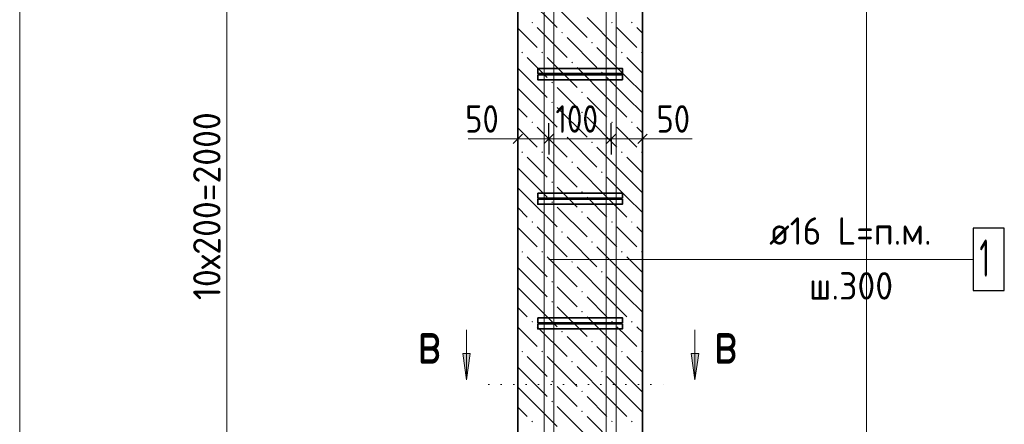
# Model space of a CAD drawing. Header units: millimetres. Extents: x 0 to 42000, y 0 to 29700.
# Tile 7 of 18: x 4735 to 12640, y 15616 to 18862. Entities that reach past the tile are written whole.
import ezdxf

# ---------------------------------------------------------------- set-up
doc = ezdxf.new("R2010")
doc.units = ezdxf.units.MM
doc.linetypes.add('______2', pattern=[270, 200, -70])
doc.linetypes.add('______9', pattern=[100, 0, -100])
for name, color, linetype, lineweight in [('S1 Продольная арматура', 52, 'Continuous', 25), ('Standard', 7, 'Continuous', 25), ('Позиционная метка линия выноска', 7, 'Continuous', 13), ('Размерная выноска', 7, 'Continuous', 13), ('Размерная линия_ общее', 7, 'Continuous', 13), ('Узлы символ', 7, 'Continuous', 25), ('Хомут', 52, 'Continuous', 25)]:
    doc.layers.add(name, color=color, linetype=linetype, lineweight=lineweight)
doc.layers.add('ЖБ Пилон', color=7, linetype='______2', lineweight=13, true_color=0xa0a0a0)
doc.styles.add('ISOCPEUR', font='txt')

msp = doc.modelspace()

# ---------------------------------------------------------------- hatches: boundary and pattern name
at = {"layer": 'ЖБ Пилон', "linetype": 'Continuous', "lineweight": 18, "transparency": 33554687}
for points in [[(8843.2, 18839.2), (8849.7, 18845.7), (8856.2, 18839.2), (8849.7, 18832.7)], [(9483.2, 18839.2), (9489.7, 18845.7), (9496.2, 18839.2), (9489.7, 18832.7)], [(9643.2, 18839.2), (9649.7, 18845.7), (9656.2, 18839.2), (9649.7, 18832.7)], [(9083.2, 18759.2), (9089.7, 18765.7), (9096.2, 18759.2), (9089.7, 18752.7)], [(9323.2, 18679.2), (9329.7, 18685.7), (9336.2, 18679.2), (9329.7, 18672.7)], [(8763.2, 18599.2), (8769.7, 18605.7), (8776.2, 18599.2), (8769.7, 18592.7)], [(8923.2, 18599.2), (8929.7, 18605.7), (8936.2, 18599.2), (8929.7, 18592.7)], [(9563.2, 18599.2), (9569.7, 18605.7), (9576.2, 18599.2), (9569.7, 18592.7)], [(9723.2, 18599.2), (9729.7, 18605.7), (9734.5, 18600.9), (9734.5, 18597.6), (9729.7, 18592.7)], [(9163.2, 18519.2), (9169.7, 18525.7), (9176.2, 18519.2), (9169.7, 18512.7)], [(9403.2, 18439.2), (9409.7, 18445.7), (9416.2, 18439.2), (9409.7, 18432.7)], [(9003.2, 18359.2), (9009.7, 18365.7), (9016.2, 18359.2), (9009.7, 18352.7)], [(9243.2, 18279.2), (9249.7, 18285.7), (9256.2, 18279.2), (9249.7, 18272.7)], [(9003.2, 18199.2), (9009.7, 18205.7), (9016.2, 18199.2), (9009.7, 18192.7)], [(9243.2, 18119.2), (9249.7, 18125.7), (9256.2, 18119.2), (9249.7, 18112.7)], [(8843.2, 18039.2), (8849.7, 18045.7), (8856.2, 18039.2), (8849.7, 18032.7)], [(9483.2, 18039.2), (9489.7, 18045.7), (9496.2, 18039.2), (9489.7, 18032.7)], [(9643.2, 18039.2), (9649.7, 18045.7), (9656.2, 18039.2), (9649.7, 18032.7)], [(9083.2, 17959.2), (9089.7, 17965.7), (9096.2, 17959.2), (9089.7, 17952.7)], [(9323.2, 17879.2), (9329.7, 17885.7), (9336.2, 17879.2), (9329.7, 17872.7)], [(8763.2, 17799.2), (8769.7, 17805.7), (8776.2, 17799.2), (8769.7, 17792.7)], [(8923.2, 17799.2), (8929.7, 17805.7), (8936.2, 17799.2), (8929.7, 17792.7)], [(9563.2, 17799.2), (9569.7, 17805.7), (9576.2, 17799.2), (9569.7, 17792.7)], [(9723.2, 17799.2), (9729.7, 17805.7), (9734.5, 17800.9), (9734.5, 17797.6), (9729.7, 17792.7)], [(9163.2, 17719.2), (9169.7, 17725.7), (9176.2, 17719.2), (9169.7, 17712.7)], [(9403.2, 17639.2), (9409.7, 17645.7), (9416.2, 17639.2), (9409.7, 17632.7)], [(9003.2, 17559.2), (9009.7, 17565.7), (9016.2, 17559.2), (9009.7, 17552.7)], [(9243.2, 17479.2), (9249.7, 17485.7), (9256.2, 17479.2), (9249.7, 17472.7)], [(9003.2, 17399.2), (9009.7, 17405.7), (9016.2, 17399.2), (9009.7, 17392.7)], [(9243.2, 17319.2), (9249.7, 17325.7), (9256.2, 17319.2), (9249.7, 17312.7)], [(8843.2, 17239.2), (8849.7, 17245.7), (8856.2, 17239.2), (8849.7, 17232.7)], [(9483.2, 17239.2), (9489.7, 17245.7), (9496.2, 17239.2), (9489.7, 17232.7)], [(9643.2, 17239.2), (9649.7, 17245.7), (9656.2, 17239.2), (9649.7, 17232.7)], [(9083.2, 17159.2), (9089.7, 17165.7), (9096.2, 17159.2), (9089.7, 17152.7)], [(9323.2, 17079.2), (9329.7, 17085.7), (9336.2, 17079.2), (9329.7, 17072.7)], [(8763.2, 16999.2), (8769.7, 17005.7), (8776.2, 16999.2), (8769.7, 16992.7)], [(8923.2, 16999.2), (8929.7, 17005.7), (8936.2, 16999.2), (8929.7, 16992.7)], [(9563.2, 16999.2), (9569.7, 17005.7), (9576.2, 16999.2), (9569.7, 16992.7)], [(9723.2, 16999.2), (9729.7, 17005.7), (9734.5, 17000.9), (9734.5, 16997.6), (9729.7, 16992.7)], [(9163.2, 16919.2), (9169.7, 16925.7), (9176.2, 16919.2), (9169.7, 16912.7)], [(9403.2, 16839.2), (9409.7, 16845.7), (9416.2, 16839.2), (9409.7, 16832.7)], [(9003.2, 16759.2), (9009.7, 16765.7), (9016.2, 16759.2), (9009.7, 16752.7)], [(9243.2, 16679.2), (9249.7, 16685.7), (9256.2, 16679.2), (9249.7, 16672.7)], [(9003.2, 16599.2), (9009.7, 16605.7), (9016.2, 16599.2), (9009.7, 16592.7)], [(9243.2, 16519.2), (9249.7, 16525.7), (9256.2, 16519.2), (9249.7, 16512.7)], [(8843.2, 16439.2), (8849.7, 16445.7), (8856.2, 16439.2), (8849.7, 16432.7)], [(9483.2, 16439.2), (9489.7, 16445.7), (9496.2, 16439.2), (9489.7, 16432.7)], [(9643.2, 16439.2), (9649.7, 16445.7), (9656.2, 16439.2), (9649.7, 16432.7)], [(9083.2, 16359.2), (9089.7, 16365.7), (9096.2, 16359.2), (9089.7, 16352.7)], [(9323.2, 16279.2), (9329.7, 16285.7), (9336.2, 16279.2), (9329.7, 16272.7)], [(8763.2, 16199.2), (8769.7, 16205.7), (8776.2, 16199.2), (8769.7, 16192.7)], [(8923.2, 16199.2), (8929.7, 16205.7), (8936.2, 16199.2), (8929.7, 16192.7)], [(9563.2, 16199.2), (9569.7, 16205.7), (9576.2, 16199.2), (9569.7, 16192.7)], [(9723.2, 16199.2), (9729.7, 16205.7), (9734.5, 16200.9), (9734.5, 16197.6), (9729.7, 16192.7)], [(9163.2, 16119.2), (9169.7, 16125.7), (9176.2, 16119.2), (9169.7, 16112.7)], [(9403.2, 16039.2), (9409.7, 16045.7), (9416.2, 16039.2), (9409.7, 16032.7)], [(9003.2, 15959.2), (9009.7, 15965.7), (9016.2, 15959.2), (9009.7, 15952.7)], [(9243.2, 15879.2), (9249.7, 15885.7), (9256.2, 15879.2), (9249.7, 15872.7)], [(9003.2, 15799.2), (9009.7, 15805.7), (9016.2, 15799.2), (9009.7, 15792.7)], [(9243.2, 15719.2), (9249.7, 15725.7), (9256.2, 15719.2), (9249.7, 15712.7)], [(8843.2, 15639.2), (8849.7, 15645.7), (8856.2, 15639.2), (8849.7, 15632.7)], [(9483.2, 15639.2), (9489.7, 15645.7), (9496.2, 15639.2), (9489.7, 15632.7)], [(9643.2, 15639.2), (9649.7, 15645.7), (9656.2, 15639.2), (9649.7, 15632.7)]]:
    msp.add_hatch(color=7, dxfattribs=at).paths.add_polyline_path(points, flags=16)
at = {"layer": 'Узлы символ', "linetype": 'Continuous', "lineweight": 13, "transparency": 33554687}
for points in [[(8352.3, 16184), (8322.3, 15974), (8292.3, 16184)], [(10186.6, 16184), (10156.6, 15974), (10126.6, 16184)]]:
    msp.add_hatch(color=7, dxfattribs=at).paths.add_polyline_path(points, flags=16)

# ---------------------------------------------------------------- linework, layer by layer
at = {"layer": 'S1 Продольная арматура', "color": 7, "linetype": 'Continuous', "lineweight": 18, "transparency": 33554687}
for points in [[(9444.5, 6051.3), (9444.5, 24376.3), (9439.3, 24413.9), (9426.8, 24452), (9407.2, 24486.8), (9383.5, 24515.2), (9355.1, 24538.9), (9320.2, 24558.5), (9282.2, 24571), (9244.6, 24576.3), (5944.5, 24576.3), (5944.5, 24656.3), (9250.1, 24656.3), (9300.3, 24649.3), (9352.6, 24632), (9400.7, 24605.1), (9440.3, 24572), (9473.4, 24532.4), (9500.3, 24484.3), (9517.6, 24432.1), (9524.5, 24381.8), (9524.5, 6051.3), (9444.5, 6051.3)], [(9444.5, 6051.3), (9444.5, 24376.3), (9439.3, 24413.9), (9426.8, 24452), (9407.2, 24486.8), (9383.5, 24515.2), (9355.1, 24538.9), (9320.2, 24558.5), (9282.2, 24571), (9244.6, 24576.3), (5944.5, 24576.3), (5944.5, 24656.3), (9250.1, 24656.3), (9300.3, 24649.3), (9352.6, 24632), (9400.7, 24605.1), (9440.3, 24572), (9473.4, 24532.4), (9500.3, 24484.3), (9517.6, 24432.1), (9524.5, 24381.8), (9524.5, 6051.3), (9444.5, 6051.3)], [(9444.5, 6051.3), (9444.5, 24376.3), (9439.3, 24413.9), (9426.8, 24452), (9407.2, 24486.8), (9383.5, 24515.2), (9355.1, 24538.9), (9320.2, 24558.5), (9282.2, 24571), (9244.6, 24576.3), (5944.5, 24576.3), (5944.5, 24656.3), (9250.1, 24656.3), (9300.3, 24649.3), (9352.6, 24632), (9400.7, 24605.1), (9440.3, 24572), (9473.4, 24532.4), (9500.3, 24484.3), (9517.6, 24432.1), (9524.5, 24381.8), (9524.5, 6051.3), (9444.5, 6051.3)], [(9444.5, 6051.3), (9444.5, 24376.3), (9439.3, 24413.9), (9426.8, 24452), (9407.2, 24486.8), (9383.5, 24515.2), (9355.1, 24538.9), (9320.2, 24558.5), (9282.2, 24571), (9244.6, 24576.3), (5944.5, 24576.3), (5944.5, 24656.3), (9250.1, 24656.3), (9300.3, 24649.3), (9352.6, 24632), (9400.7, 24605.1), (9440.3, 24572), (9473.4, 24532.4), (9500.3, 24484.3), (9517.6, 24432.1), (9524.5, 24381.8), (9524.5, 6051.3), (9444.5, 6051.3)], [(9444.5, 6051.3), (9444.5, 24376.3), (9439.3, 24413.9), (9426.8, 24452), (9407.2, 24486.8), (9383.5, 24515.2), (9355.1, 24538.9), (9320.2, 24558.5), (9282.2, 24571), (9244.6, 24576.3), (5944.5, 24576.3), (5944.5, 24656.3), (9250.1, 24656.3), (9300.3, 24649.3), (9352.6, 24632), (9400.7, 24605.1), (9440.3, 24572), (9473.4, 24532.4), (9500.3, 24484.3), (9517.6, 24432.1), (9524.5, 24381.8), (9524.5, 6051.3), (9444.5, 6051.3)], [(9444.5, 6051.3), (9444.5, 24376.3), (9439.3, 24413.9), (9426.8, 24452), (9407.2, 24486.8), (9383.5, 24515.2), (9355.1, 24538.9), (9320.2, 24558.5), (9282.2, 24571), (9244.6, 24576.3), (5944.5, 24576.3), (5944.5, 24656.3), (9250.1, 24656.3), (9300.3, 24649.3), (9352.6, 24632), (9400.7, 24605.1), (9440.3, 24572), (9473.4, 24532.4), (9500.3, 24484.3), (9517.6, 24432.1), (9524.5, 24381.8), (9524.5, 6051.3), (9444.5, 6051.3)], [(9444.5, 6051.3), (9444.5, 24376.3), (9439.3, 24413.9), (9426.8, 24452), (9407.2, 24486.8), (9383.5, 24515.2), (9355.1, 24538.9), (9320.2, 24558.5), (9282.2, 24571), (9244.6, 24576.3), (5944.5, 24576.3), (5944.5, 24656.3), (9250.1, 24656.3), (9300.3, 24649.3), (9352.6, 24632), (9400.7, 24605.1), (9440.3, 24572), (9473.4, 24532.4), (9500.3, 24484.3), (9517.6, 24432.1), (9524.5, 24381.8), (9524.5, 6051.3), (9444.5, 6051.3)], [(9444.5, 6051.3), (9444.5, 24376.3), (9439.3, 24413.9), (9426.8, 24452), (9407.2, 24486.8), (9383.5, 24515.2), (9355.1, 24538.9), (9320.2, 24558.5), (9282.2, 24571), (9244.6, 24576.3), (5944.5, 24576.3), (5944.5, 24656.3), (9250.1, 24656.3), (9300.3, 24649.3), (9352.6, 24632), (9400.7, 24605.1), (9440.3, 24572), (9473.4, 24532.4), (9500.3, 24484.3), (9517.6, 24432.1), (9524.5, 24381.8), (9524.5, 6051.3), (9444.5, 6051.3)], [(8944.5, 6051.3), (8944.5, 24276.3), (8939.3, 24313.9), (8926.8, 24352), (8907.2, 24386.8), (8883.5, 24415.2), (8855.1, 24438.9), (8820.2, 24458.5), (8782.2, 24471), (8744.6, 24476.3), (5344.5, 24476.3), (5344.5, 24556.3), (8750.1, 24556.3), (8800.3, 24549.3), (8852.6, 24532), (8900.7, 24505.1), (8940.3, 24472), (8973.4, 24432.4), (9000.3, 24384.3), (9017.6, 24332.1), (9024.5, 24281.8), (9024.5, 6051.3), (8944.5, 6051.3)], [(8944.5, 6051.3), (8944.5, 24276.3), (8939.3, 24313.9), (8926.8, 24352), (8907.2, 24386.8), (8883.5, 24415.2), (8855.1, 24438.9), (8820.2, 24458.5), (8782.2, 24471), (8744.6, 24476.3), (5344.5, 24476.3), (5344.5, 24556.3), (8750.1, 24556.3), (8800.3, 24549.3), (8852.6, 24532), (8900.7, 24505.1), (8940.3, 24472), (8973.4, 24432.4), (9000.3, 24384.3), (9017.6, 24332.1), (9024.5, 24281.8), (9024.5, 6051.3), (8944.5, 6051.3)], [(8944.5, 6051.3), (8944.5, 24276.3), (8939.3, 24313.9), (8926.8, 24352), (8907.2, 24386.8), (8883.5, 24415.2), (8855.1, 24438.9), (8820.2, 24458.5), (8782.2, 24471), (8744.6, 24476.3), (5344.5, 24476.3), (5344.5, 24556.3), (8750.1, 24556.3), (8800.3, 24549.3), (8852.6, 24532), (8900.7, 24505.1), (8940.3, 24472), (8973.4, 24432.4), (9000.3, 24384.3), (9017.6, 24332.1), (9024.5, 24281.8), (9024.5, 6051.3), (8944.5, 6051.3)], [(8944.5, 6051.3), (8944.5, 24276.3), (8939.3, 24313.9), (8926.8, 24352), (8907.2, 24386.8), (8883.5, 24415.2), (8855.1, 24438.9), (8820.2, 24458.5), (8782.2, 24471), (8744.6, 24476.3), (5344.5, 24476.3), (5344.5, 24556.3), (8750.1, 24556.3), (8800.3, 24549.3), (8852.6, 24532), (8900.7, 24505.1), (8940.3, 24472), (8973.4, 24432.4), (9000.3, 24384.3), (9017.6, 24332.1), (9024.5, 24281.8), (9024.5, 6051.3), (8944.5, 6051.3)], [(8944.5, 6051.3), (8944.5, 24276.3), (8939.3, 24313.9), (8926.8, 24352), (8907.2, 24386.8), (8883.5, 24415.2), (8855.1, 24438.9), (8820.2, 24458.5), (8782.2, 24471), (8744.6, 24476.3), (5344.5, 24476.3), (5344.5, 24556.3), (8750.1, 24556.3), (8800.3, 24549.3), (8852.6, 24532), (8900.7, 24505.1), (8940.3, 24472), (8973.4, 24432.4), (9000.3, 24384.3), (9017.6, 24332.1), (9024.5, 24281.8), (9024.5, 6051.3), (8944.5, 6051.3)], [(8944.5, 6051.3), (8944.5, 24276.3), (8939.3, 24313.9), (8926.8, 24352), (8907.2, 24386.8), (8883.5, 24415.2), (8855.1, 24438.9), (8820.2, 24458.5), (8782.2, 24471), (8744.6, 24476.3), (5344.5, 24476.3), (5344.5, 24556.3), (8750.1, 24556.3), (8800.3, 24549.3), (8852.6, 24532), (8900.7, 24505.1), (8940.3, 24472), (8973.4, 24432.4), (9000.3, 24384.3), (9017.6, 24332.1), (9024.5, 24281.8), (9024.5, 6051.3), (8944.5, 6051.3)], [(8944.5, 6051.3), (8944.5, 24276.3), (8939.3, 24313.9), (8926.8, 24352), (8907.2, 24386.8), (8883.5, 24415.2), (8855.1, 24438.9), (8820.2, 24458.5), (8782.2, 24471), (8744.6, 24476.3), (5344.5, 24476.3), (5344.5, 24556.3), (8750.1, 24556.3), (8800.3, 24549.3), (8852.6, 24532), (8900.7, 24505.1), (8940.3, 24472), (8973.4, 24432.4), (9000.3, 24384.3), (9017.6, 24332.1), (9024.5, 24281.8), (9024.5, 6051.3), (8944.5, 6051.3)], [(8944.5, 6051.3), (8944.5, 24276.3), (8939.3, 24313.9), (8926.8, 24352), (8907.2, 24386.8), (8883.5, 24415.2), (8855.1, 24438.9), (8820.2, 24458.5), (8782.2, 24471), (8744.6, 24476.3), (5344.5, 24476.3), (5344.5, 24556.3), (8750.1, 24556.3), (8800.3, 24549.3), (8852.6, 24532), (8900.7, 24505.1), (8940.3, 24472), (8973.4, 24432.4), (9000.3, 24384.3), (9017.6, 24332.1), (9024.5, 24281.8), (9024.5, 6051.3), (8944.5, 6051.3)]]:
    msp.add_lwpolyline(points, dxfattribs=at)
at = {"layer": 'S1 Продольная арматура', "color": 7, "linetype": 'Continuous', "lineweight": 25, "transparency": 33554687}
msp.add_lwpolyline([(12390.4, 16689.5), (12640.4, 16689.5), (12640.4, 17189.5), (12390.4, 17189.5), (12390.4, 16689.5)], dxfattribs=at)
at = {"layer": 'Standard', "color": 7, "linetype": 'Continuous', "lineweight": -3, "transparency": 33554687}
for p, q in [((8734.5, 17906.3), (8734.5, 18031.3)), ((8984.5, 17906.3), (8984.5, 18031.3)), ((9484.5, 17906.3), (9484.5, 18031.3)), ((9734.5, 17906.3), (9734.5, 18031.3)), ((8734.5, 17906.3), (8734.5, 17781.3)), ((8734.5, 17906.3), (8734.5, 17906.3)), ((8984.5, 17906.3), (8984.5, 17781.3)), ((8984.5, 17906.3), (8984.5, 17906.3)), ((9484.5, 17906.3), (9484.5, 17781.3)), ((9484.5, 17906.3), (9484.5, 17905.8)), ((9734.5, 17906.3), (9734.5, 17781.3)), ((9734.5, 17906.3), (9734.5, 17906.3))]:
    msp.add_line(p, q, dxfattribs=at)
at = {"layer": 'Standard', "color": 7, "linetype": 'Continuous', "lineweight": 13, "transparency": 33554687}
for p, q in [((8734.5, 17906.3), (8659.5, 17906.3)), ((8734.5, 17906.3), (8984.5, 17906.3)), ((8984.5, 17906.3), (9484.5, 17906.3)), ((9484.5, 17906.3), (9734.5, 17906.3)), ((9734.5, 17906.3), (9809.5, 17906.3))]:
    msp.add_line(p, q, dxfattribs=at)
at = {"layer": 'Standard', "color": 7, "linetype": 'Continuous', "lineweight": 25, "transparency": 33554687}
for p, q in [((8697, 17868.8), (8772, 17943.8)), ((8947, 17868.8), (9022, 17943.8)), ((9447, 17868.8), (9522, 17943.8)), ((9697, 17868.8), (9772, 17943.8))]:
    msp.add_line(p, q, dxfattribs=at)
at = {"layer": 'Standard', "color": 254, "linetype": 'Continuous', "lineweight": 18, "true_color": 0xc4c4ff, "transparency": 33554687}
msp.add_lwpolyline([(4734.5, 3051.3), (11534.5, 3051.3), (11534.5, 25701.3), (4734.5, 25701.3), (4734.5, 3051.3)], dxfattribs=at)
at = {"layer": 'ЖБ Пилон', "color": 7, "linetype": 'Continuous', "lineweight": 35, "transparency": 33554687}
for p, q in [((8734.5, 23951.3), (8734.5, 6051.3)), ((9734.5, 6051.3), (9734.5, 23951.3))]:
    msp.add_line(p, q, dxfattribs=at)
at = {"layer": 'ЖБ Пилон', "color": 9, "linetype": 'Continuous', "lineweight": 18, "true_color": 0xc7c7c7, "transparency": 33554687}
for p, q in [((8809.7, 19039.2), (9049.7, 18799.2)), ((9049.7, 18959.2), (9289.7, 18719.2)), ((9289.7, 18879.2), (9529.7, 18639.2)), ((8809.7, 18719.2), (8734.5, 18794.4)), ((8889.7, 18799.2), (9129.7, 18559.2)), ((9609.7, 18719.2), (9529.7, 18799.2)), ((9689.7, 18799.2), (9734.5, 18754.4)), ((8889.7, 18639.2), (8809.7, 18719.2)), ((9129.7, 18719.2), (9369.7, 18479.2)), ((9689.7, 18639.2), (9609.7, 18719.2)), ((9609.7, 18399.2), (9369.7, 18639.2)), ((8809.7, 18559.2), (8969.7, 18399.2)), ((8969.7, 18559.2), (9209.7, 18319.2)), ((9609.7, 18559.2), (9734.5, 18434.4)), ((8809.7, 18399.2), (8734.5, 18474.4)), ((9449.7, 18239.2), (9209.7, 18479.2)), ((8809.7, 18399.2), (8969.7, 18239.2)), ((9449.7, 18399.2), (9609.7, 18239.2)), ((9609.7, 18399.2), (9734.5, 18274.4)), ((8734.5, 18314.4), (8809.7, 18239.2)), ((9129.7, 18239.2), (9049.7, 18319.2)), ((8809.7, 18239.2), (9049.7, 17999.2)), ((9209.7, 18159.2), (9129.7, 18239.2)), ((9289.7, 18239.2), (9449.7, 18079.2)), ((9449.7, 18239.2), (9609.7, 18079.2)), ((9609.7, 18239.2), (9734.5, 18114.4)), ((8734.5, 18154.4), (8809.7, 18079.2)), ((9049.7, 18159.2), (9289.7, 17919.2)), ((9289.7, 18079.2), (9529.7, 17839.2)), ((8809.7, 17919.2), (8734.5, 17994.4)), ((8889.7, 17999.2), (9129.7, 17759.2)), ((9609.7, 17919.2), (9529.7, 17999.2)), ((9689.7, 17999.2), (9734.5, 17954.4)), ((8889.7, 17839.2), (8809.7, 17919.2)), ((9129.7, 17919.2), (9369.7, 17679.2)), ((9689.7, 17839.2), (9609.7, 17919.2)), ((9609.7, 17599.2), (9369.7, 17839.2)), ((8809.7, 17759.2), (8969.7, 17599.2)), ((8969.7, 17759.2), (9209.7, 17519.2)), ((9609.7, 17759.2), (9734.5, 17634.4)), ((8809.7, 17599.2), (8734.5, 17674.4)), ((9449.7, 17439.2), (9209.7, 17679.2)), ((8809.7, 17599.2), (8969.7, 17439.2)), ((9449.7, 17599.2), (9609.7, 17439.2)), ((9609.7, 17599.2), (9734.5, 17474.4)), ((8734.5, 17514.4), (8809.7, 17439.2)), ((9129.7, 17439.2), (9049.7, 17519.2)), ((8809.7, 17439.2), (9049.7, 17199.2)), ((9209.7, 17359.2), (9129.7, 17439.2)), ((9289.7, 17439.2), (9449.7, 17279.2)), ((9449.7, 17439.2), (9609.7, 17279.2)), ((9609.7, 17439.2), (9734.5, 17314.4)), ((8734.5, 17354.4), (8809.7, 17279.2)), ((9049.7, 17359.2), (9289.7, 17119.2)), ((9289.7, 17279.2), (9529.7, 17039.2)), ((8809.7, 17119.2), (8734.5, 17194.4)), ((8889.7, 17199.2), (9129.7, 16959.2)), ((9609.7, 17119.2), (9529.7, 17199.2)), ((9689.7, 17199.2), (9734.5, 17154.4)), ((8889.7, 17039.2), (8809.7, 17119.2)), ((9129.7, 17119.2), (9369.7, 16879.2)), ((9689.7, 17039.2), (9609.7, 17119.2)), ((9609.7, 16799.2), (9369.7, 17039.2)), ((8809.7, 16959.2), (8969.7, 16799.2)), ((8969.7, 16959.2), (9209.7, 16719.2)), ((9609.7, 16959.2), (9734.5, 16834.4)), ((8809.7, 16799.2), (8734.5, 16874.4)), ((9449.7, 16639.2), (9209.7, 16879.2)), ((8809.7, 16799.2), (8969.7, 16639.2)), ((9449.7, 16799.2), (9609.7, 16639.2)), ((9609.7, 16799.2), (9734.5, 16674.4)), ((8734.5, 16714.4), (8809.7, 16639.2)), ((9129.7, 16639.2), (9049.7, 16719.2)), ((8809.7, 16639.2), (9049.7, 16399.2)), ((9209.7, 16559.2), (9129.7, 16639.2)), ((9289.7, 16639.2), (9449.7, 16479.2)), ((9449.7, 16639.2), (9609.7, 16479.2)), ((9609.7, 16639.2), (9734.5, 16514.4)), ((8734.5, 16554.4), (8809.7, 16479.2)), ((9049.7, 16559.2), (9289.7, 16319.2)), ((9289.7, 16479.2), (9529.7, 16239.2)), ((8809.7, 16319.2), (8734.5, 16394.4)), ((8889.7, 16399.2), (9129.7, 16159.2)), ((9609.7, 16319.2), (9529.7, 16399.2)), ((9689.7, 16399.2), (9734.5, 16354.4)), ((8889.7, 16239.2), (8809.7, 16319.2)), ((9129.7, 16319.2), (9369.7, 16079.2)), ((9689.7, 16239.2), (9609.7, 16319.2)), ((9609.7, 15999.2), (9369.7, 16239.2)), ((8809.7, 16159.2), (8969.7, 15999.2)), ((8969.7, 16159.2), (9209.7, 15919.2)), ((9609.7, 16159.2), (9734.5, 16034.4)), ((8809.7, 15999.2), (8734.5, 16074.4)), ((9449.7, 15839.2), (9209.7, 16079.2)), ((8809.7, 15999.2), (8969.7, 15839.2)), ((9449.7, 15999.2), (9609.7, 15839.2)), ((9609.7, 15999.2), (9734.5, 15874.4)), ((8734.5, 15914.4), (8809.7, 15839.2)), ((9129.7, 15839.2), (9049.7, 15919.2)), ((8809.7, 15839.2), (9049.7, 15599.2)), ((9209.7, 15759.2), (9129.7, 15839.2)), ((9289.7, 15839.2), (9449.7, 15679.2)), ((9449.7, 15839.2), (9609.7, 15679.2)), ((9609.7, 15839.2), (9734.5, 15714.4)), ((8734.5, 15754.4), (8809.7, 15679.2)), ((9049.7, 15759.2), (9289.7, 15519.2)), ((9289.7, 15679.2), (9529.7, 15439.2))]:
    msp.add_line(p, q, dxfattribs=at)
at = {"layer": 'Позиционная метка линия выноска', "color": 7, "linetype": 'Continuous', "lineweight": 13, "transparency": 33554687}
msp.add_line((8984.5, 16939.5), (12390.4, 16939.5), dxfattribs=at)
at = {"layer": 'Размерная выноска', "color": 7, "linetype": 'Continuous', "lineweight": 13, "transparency": 33554687}
for p, q in [((8734.5, 17906.3), (8334.5, 17906.3)), ((10134.5, 17906.3), (9734.5, 17906.3))]:
    msp.add_line(p, q, dxfattribs=at)
at = {"layer": 'Размерная линия_ общее', "color": 7, "linetype": 'Continuous', "lineweight": 13, "transparency": 33554687}
msp.add_line((6397.1, 12426.3), (6397.1, 22426.3), dxfattribs=at)
at = {"layer": 'Узлы символ', "color": 7, "linetype": 'Continuous', "lineweight": 13, "transparency": 33554687}
for p, q in [((8322.3, 15974), (8322.3, 16374)), ((10156.6, 15974), (10156.6, 16374)), ((8322.3, 15974), (8292.3, 16184)), ((8292.3, 16184), (8352.3, 16184)), ((8322.3, 16184), (8322.3, 16199)), ((8352.3, 16184), (8322.3, 15974)), ((10156.6, 15974), (10126.6, 16184)), ((10126.6, 16184), (10186.6, 16184)), ((10156.6, 16184), (10156.6, 16199)), ((10186.6, 16184), (10156.6, 15974)), ((8322.3, 15974), (8322.3, 15974)), ((8322.3, 15974), (8322.3, 15974)), ((8322.3, 15974), (8322.3, 15974)), ((10156.6, 15974), (10156.6, 15974)), ((10156.6, 15974), (10156.6, 15974)), ((10156.6, 15974), (10156.6, 15974))]:
    msp.add_line(p, q, dxfattribs=at)
at = {"layer": 'Узлы символ', "color": 7, "linetype": '______9', "lineweight": 13, "transparency": 33554687}
msp.add_line((8500.8, 15935.4), (9950.8, 15935.4), dxfattribs=at)
at = {"layer": 'Хомут', "color": 7, "linetype": 'Continuous', "lineweight": 35, "transparency": 33554687}
for points in [[(8894.5, 18471.3), (9574.5, 18471.3), (9574.5, 18431.3), (8894.5, 18431.3), (8894.5, 18471.3)], [(8894.5, 18471.3), (9574.5, 18471.3), (9574.5, 18431.3), (8894.5, 18431.3), (8894.5, 18471.3)], [(8894.5, 18421.3), (9574.5, 18421.3), (9574.5, 18381.3), (8894.5, 18381.3), (8894.5, 18421.3)], [(8894.5, 18421.3), (9574.5, 18421.3), (9574.5, 18381.3), (8894.5, 18381.3), (8894.5, 18421.3)], [(8894.5, 17471.3), (9574.5, 17471.3), (9574.5, 17431.3), (8894.5, 17431.3), (8894.5, 17471.3)], [(8894.5, 17471.3), (9574.5, 17471.3), (9574.5, 17431.3), (8894.5, 17431.3), (8894.5, 17471.3)], [(8894.5, 17421.3), (9574.5, 17421.3), (9574.5, 17381.3), (8894.5, 17381.3), (8894.5, 17421.3)], [(8894.5, 17421.3), (9574.5, 17421.3), (9574.5, 17381.3), (8894.5, 17381.3), (8894.5, 17421.3)], [(8894.5, 16471.3), (9574.5, 16471.3), (9574.5, 16431.3), (8894.5, 16431.3), (8894.5, 16471.3)], [(8894.5, 16471.3), (9574.5, 16471.3), (9574.5, 16431.3), (8894.5, 16431.3), (8894.5, 16471.3)], [(8894.5, 16421.3), (9574.5, 16421.3), (9574.5, 16381.3), (8894.5, 16381.3), (8894.5, 16421.3)], [(8894.5, 16421.3), (9574.5, 16421.3), (9574.5, 16381.3), (8894.5, 16381.3), (8894.5, 16421.3)]]:
    msp.add_lwpolyline(points, dxfattribs=at)

# ---------------------------------------------------------------- texts
at = {"layer": 'S1 Продольная арматура', "color": 7, "linetype": 'Continuous', "lineweight": 13, "transparency": 33554687, "attachment_point": 7, "style": 'ISOCPEUR'}
for s, insert, char_height, width in [('\\W0.94;ø16 L=п.м. ', (10752.4, 17056.8), 220, 1599.141), ('\\W0.56;1', (12440.4, 16799.5), 300, 233.324), ('\\W0.95;ш.300 ', (11071.4, 16616.8), 220, 962.129)]:
    msp.add_mtext(s, dxfattribs=dict(at, insert=insert, char_height=char_height, width=width))
at = {"layer": 'Standard', "color": 7, "linetype": 'Continuous', "lineweight": 25, "transparency": 33554687, "char_height": 220, "attachment_point": 7, "style": 'ISOCPEUR'}
for s, insert, width in [('\\W0.87;50', (8311, 17956.3), 403.924), ('\\W0.83;100', (9036.5, 17956.3), 508.571), ('\\W0.87;50', (9847, 17956.3), 403.932)]:
    msp.add_mtext(s, dxfattribs=dict(at, insert=insert, width=width))
at = {"layer": 'Размерная линия_ общее', "color": 7, "linetype": 'Continuous', "lineweight": 25, "transparency": 33554687, "insert": (6347.1, 16612.3), "char_height": 220, "width": 1753.132, "attachment_point": 7, "rotation": 90, "style": 'ISOCPEUR'}
msp.add_mtext('\\W0.95;10х200=2000', dxfattribs=at)
at = {"layer": 'Узлы символ', "color": 7, "linetype": 'Continuous', "lineweight": 35, "transparency": 33554687, "char_height": 350, "width": 380.819, "attachment_point": 7, "style": 'ISOCPEUR'}
for insert in [(7927.3, 16102.3), (10306.6, 16102.3)]:
    msp.add_mtext('\\W0.78;в', dxfattribs=dict(at, insert=insert))

doc.saveas('drawing.dxf')
